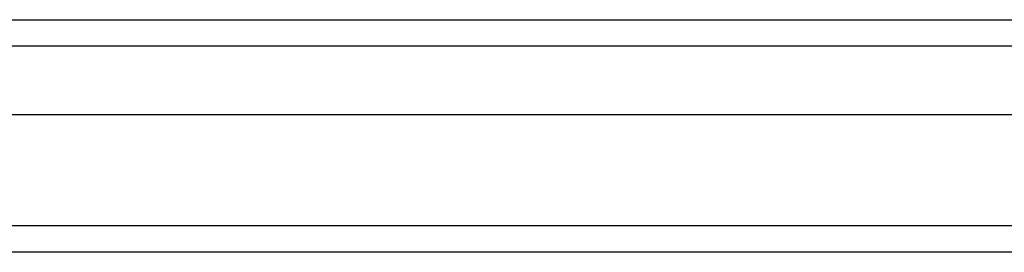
# Model space of a CAD drawing. Header units: inches. Extents: x 23 to 609, y 66 to 286.
# Tile 33 of 178: x 260.212 to 263.88, y 155.319 to 156.185. Entities that reach past the tile are written whole.
import ezdxf

# ---------------------------------------------------------------- set-up
doc = ezdxf.new("R2010")
doc.units = ezdxf.units.IN
doc.header["$MEASUREMENT"] = 0
doc.layers.add('Visible Edges(ANSI)', color=7, linetype='Continuous', lineweight=25)
doc.layers.add('Visible Tangent Edges(ANSI)', color=7, linetype='Continuous', lineweight=25)

msp = doc.modelspace()

# ---------------------------------------------------------------- linework, layer by layer
at = {"layer": 'Visible Edges(ANSI)'}
for p, q in [((208.9574, 156.1852), (267.1631, 156.1852)), ((267.3516, 155.8309), (208.7689, 155.8309)), ((267.9612, 155.3191), (208.9264, 155.3191))]:
    msp.add_line(p, q, dxfattribs=at)
at = {"layer": 'Visible Tangent Edges(ANSI)'}
for p, q in [((267.2931, 156.0862), (208.8274, 156.0862)), ((267.9612, 155.4181), (208.1592, 155.4181))]:
    msp.add_line(p, q, dxfattribs=at)

doc.saveas('drawing.dxf')
